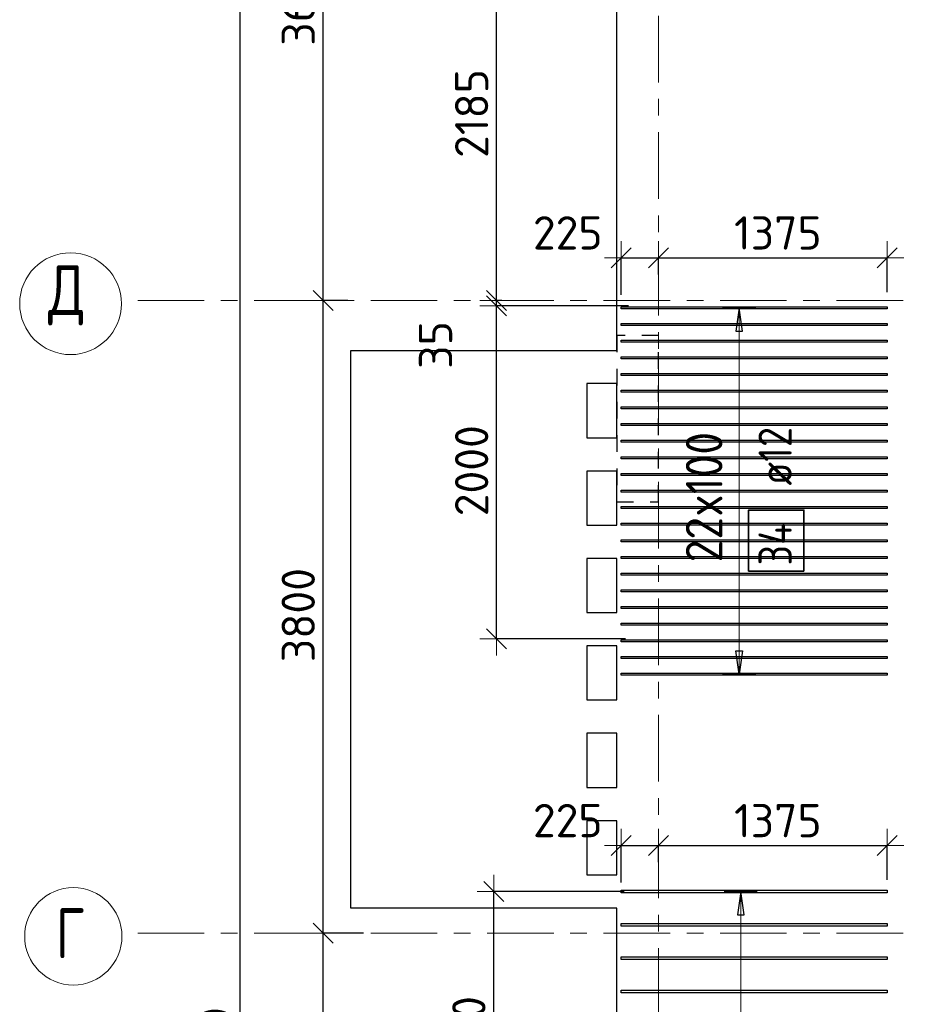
# Model space of a CAD drawing. Header units: metres. Extents: x -38 to 107, y -15 to 21.
# Tile 9 of 167: x -3.34 to 1.99, y 8.57 to 14.49. Entities that reach past the tile are written whole.
import ezdxf

# ---------------------------------------------------------------- set-up
doc = ezdxf.new("R2010")
doc.units = ezdxf.units.M
doc.header["$PDMODE"] = 65
for name, pattern in [('______11', [0.5, 0.4, -0.05, 0, -0.05]), ('______2', [0.0405, 0.03, -0.0105]), ('______5', [1.1, 0.8, -0.1, 0.1, -0.1])]:
    doc.linetypes.add(name, pattern=pattern)
for name, color, linetype, lineweight in [('XR$2$Осевая линия (1)', 7, '______5', 13), ('XR$2$Размерная линия (1)', 7, 'Continuous', 13), ('XR$4$Перекрытие (1)', 7, 'Continuous', 35), ('XR$4$Размерная линия (1)', 7, 'Continuous', 13)]:
    doc.layers.add(name, color=color, linetype=linetype, lineweight=lineweight)
doc.layers.add('XR$4$Арм.стержн.Доп. Арм верхн.зоны Х', color=7, linetype='Continuous', lineweight=35, true_color=0x8c8cff)
doc.layers.add('XR$6$Стена_ бетон несущ.', color=7, linetype='Continuous', lineweight=70, true_color=0xb4b496)
doc.styles.add('ISOCPEUR', font='txt')
doc.dimstyles.new('DIMSTYLE_2', dxfattribs={"dimtxt": 0.2, "dimasz": 0.2, "dimexe": 0, "dimexo": 0, "dimgap": 0.1, "dimtad": 2, "dimdec": 0, "dimlfac": 1000, "dimrnd": 5, "dimzin": 12, "dimdsep": 46, "dimtxsty": 'ISOCPEUR', "dimblk1": 'ALL_ML_STRICH', "dimblk2": 'ALL_ML_STRICH', "dimsah": 1, "dimcen": 0, "dimclrd": 7, "dimclre": 256, "dimclrt": 7, "dimadec": 0, "dimazin": 0, "dimtfac": 1, "dimtdec": 0, "dimtix": 1, "dimtmove": 2, "dimatfit": 3, "dimfxl": 0, "dimtzin": 0, "dimlwd": 0, "dimlwe": -3, "dimarcsym": 0})
doc.dimstyles.new('DIMSTYLE_3', dxfattribs={"dimtxt": 0.2, "dimasz": 0.2, "dimexe": 0, "dimexo": 0, "dimgap": 0.1, "dimtad": 2, "dimdec": 0, "dimlfac": 1000, "dimrnd": 5, "dimzin": 12, "dimdsep": 46, "dimtxsty": 'ISOCPEUR', "dimblk1": 'ALL_ML_STRICH', "dimblk2": 'ALL_ML_STRICH', "dimsah": 1, "dimcen": 0, "dimclrd": 7, "dimclre": 256, "dimclrt": 7, "dimadec": 0, "dimazin": 0, "dimtfac": 1, "dimtdec": 0, "dimtix": 1, "dimtmove": 2, "dimatfit": 3, "dimfxl": 0, "dimtzin": 0, "dimlwd": 0, "dimlwe": -3, "dimarcsym": 0})
doc.dimstyles.new('DIMSTYLE_33', dxfattribs={"dimtxt": 0.2, "dimasz": 0.2, "dimexe": 0, "dimexo": 0, "dimgap": 0.1, "dimtad": 2, "dimdec": 0, "dimlfac": 1000, "dimrnd": 5, "dimzin": 12, "dimdsep": 46, "dimtxsty": 'ISOCPEUR', "dimblk1": 'ALL_ML_STRICH', "dimblk2": 'ALL_ML_STRICH', "dimsah": 1, "dimcen": 0, "dimclrd": 7, "dimclre": 256, "dimclrt": 7, "dimadec": 0, "dimazin": 0, "dimtfac": 1, "dimtdec": 0, "dimtix": 1, "dimtmove": 2, "dimatfit": 3, "dimfxl": 0, "dimtvp": 1.2, "dimtzin": 0, "dimlwd": 0, "dimlwe": -3, "dimarcsym": 0})

# ---------------------------------------------------------------- blocks, each defined once
blk = doc.blocks.new('ALL_ML_STRICH')
at = {"color": 0, "linetype": 'ByBlock', "lineweight": -2}
for p, q in [((-0.3, -0.3), (0.3, 0.3)), ((0, -0.5), (0, 0.5)), ((-1, 0), (0.5, 0))]:
    blk.add_line(p, q, dxfattribs=at)
blk = doc.blocks.new('*D5')
at = {"layer": 'DEFPOINTS', "color": 7, "linetype": 'Continuous', "lineweight": 13, "transparency": 33554687}
for p in [(-1.6986, 16.4), (-2.2938, 0), (-2.0153, 0)]:
    blk.add_point(p, dxfattribs=at)
at = {"layer": 'XR$2$Размерная линия (1)', "color": 9, "linetype": 'Continuous', "lineweight": -2, "true_color": 0xc7c7c7, "transparency": 33554687}
for p, q in [((-1.7186, 16.4), (-2.0153, 16.4)), ((-2.2738, 0), (-2.0153, 0))]:
    blk.add_line(p, q, dxfattribs=at)
at = {"layer": 'XR$2$Размерная линия (1)', "color": 7, "linetype": 'Continuous', "lineweight": -2, "transparency": 33554687}
blk.add_line((-2.0153, 0), (-2.0153, 16.4), dxfattribs=at)
at = {"layer": 'XR$2$Размерная линия (1)', "color": 7, "linetype": 'Continuous', "lineweight": 13, "transparency": 33554687, "xscale": 0.2, "yscale": 0.2, "zscale": 0.2}
for p, rotation in [((-2.0153, 16.4), 90), ((-2.0153, 0), 270)]:
    blk.add_blockref('ALL_ML_STRICH', p, dxfattribs=dict(at, rotation=rotation))
at = {"layer": 'XR$2$Размерная линия (1)', "color": 7, "linetype": 'Continuous', "lineweight": 13, "transparency": 33554687, "insert": (-2.1653, 8.22), "char_height": 0.2, "width": 1, "attachment_point": 5, "rotation": 90, "style": 'ISOCPEUR'}
blk.add_mtext('\\A1;{16400}', dxfattribs=at)
blk = doc.blocks.new('*D8')
at = {"layer": 'DEFPOINTS', "color": 7, "linetype": 'Continuous', "lineweight": 13, "transparency": 33554687}
for p in [(-1.2532, 9), (-1.5153, 7.4), (-1.1719, 7.4)]:
    blk.add_point(p, dxfattribs=at)
at = {"layer": 'XR$2$Размерная линия (1)', "color": 9, "linetype": 'Continuous', "lineweight": -2, "true_color": 0xc7c7c7, "transparency": 33554687}
for p, q in [((-1.2732, 9), (-1.5153, 9)), ((-1.1919, 7.4), (-1.5153, 7.4))]:
    blk.add_line(p, q, dxfattribs=at)
at = {"layer": 'XR$2$Размерная линия (1)', "color": 7, "linetype": 'Continuous', "lineweight": -2, "transparency": 33554687}
blk.add_line((-1.5153, 7.4), (-1.5153, 9), dxfattribs=at)
at = {"layer": 'XR$2$Размерная линия (1)', "color": 7, "linetype": 'Continuous', "lineweight": 13, "transparency": 33554687, "xscale": 0.2, "yscale": 0.2, "zscale": 0.2}
for p, rotation in [((-1.5153, 9), 90), ((-1.5153, 7.4), 270)]:
    blk.add_blockref('ALL_ML_STRICH', p, dxfattribs=dict(at, rotation=rotation))
at = {"layer": 'XR$2$Размерная линия (1)', "color": 7, "linetype": 'Continuous', "lineweight": 13, "transparency": 33554687, "insert": (-1.6653, 8.23), "char_height": 0.2, "width": 0.8, "attachment_point": 5, "rotation": 90, "style": 'ISOCPEUR'}
blk.add_mtext('\\A1;{1600}', dxfattribs=at)
blk = doc.blocks.new('*D9')
at = {"layer": 'DEFPOINTS', "color": 7, "linetype": 'Continuous', "lineweight": 13, "transparency": 33554687}
for p in [(-1.3472, 12.8), (-1.5153, 9), (-1.2532, 9)]:
    blk.add_point(p, dxfattribs=at)
at = {"layer": 'XR$2$Размерная линия (1)', "color": 9, "linetype": 'Continuous', "lineweight": -2, "true_color": 0xc7c7c7, "transparency": 33554687}
for p, q in [((-1.3672, 12.8), (-1.5153, 12.8)), ((-1.2732, 9), (-1.5153, 9))]:
    blk.add_line(p, q, dxfattribs=at)
at = {"layer": 'XR$2$Размерная линия (1)', "color": 7, "linetype": 'Continuous', "lineweight": -2, "transparency": 33554687}
blk.add_line((-1.5153, 9), (-1.5153, 12.8), dxfattribs=at)
at = {"layer": 'XR$2$Размерная линия (1)', "color": 7, "linetype": 'Continuous', "lineweight": 13, "transparency": 33554687, "xscale": 0.2, "yscale": 0.2, "zscale": 0.2}
for p, rotation in [((-1.5153, 12.8), 90), ((-1.5153, 9), 270)]:
    blk.add_blockref('ALL_ML_STRICH', p, dxfattribs=dict(at, rotation=rotation))
at = {"layer": 'XR$2$Размерная линия (1)', "color": 7, "linetype": 'Continuous', "lineweight": 13, "transparency": 33554687, "insert": (-1.6653, 10.91), "char_height": 0.2, "width": 0.8, "attachment_point": 5, "rotation": 90, "style": 'ISOCPEUR'}
blk.add_mtext('\\A1;{3800}', dxfattribs=at)
blk = doc.blocks.new('*D10')
at = {"layer": 'DEFPOINTS', "color": 7, "linetype": 'Continuous', "lineweight": 13, "transparency": 33554687}
for p in [(-1.2605, 16.4), (-1.5153, 12.8), (-1.3472, 12.8)]:
    blk.add_point(p, dxfattribs=at)
at = {"layer": 'XR$2$Размерная линия (1)', "color": 9, "linetype": 'Continuous', "lineweight": -2, "true_color": 0xc7c7c7, "transparency": 33554687}
for p, q in [((-1.2805, 16.4), (-1.5153, 16.4)), ((-1.3672, 12.8), (-1.5153, 12.8))]:
    blk.add_line(p, q, dxfattribs=at)
at = {"layer": 'XR$2$Размерная линия (1)', "color": 7, "linetype": 'Continuous', "lineweight": -2, "transparency": 33554687}
blk.add_line((-1.5153, 12.8), (-1.5153, 16.4), dxfattribs=at)
at = {"layer": 'XR$2$Размерная линия (1)', "color": 7, "linetype": 'Continuous', "lineweight": 13, "transparency": 33554687, "xscale": 0.2, "yscale": 0.2, "zscale": 0.2}
for p, rotation in [((-1.5153, 16.4), 90), ((-1.5153, 12.8), 270)]:
    blk.add_blockref('ALL_ML_STRICH', p, dxfattribs=dict(at, rotation=rotation))
at = {"layer": 'XR$2$Размерная линия (1)', "color": 7, "linetype": 'Continuous', "lineweight": 13, "transparency": 33554687, "insert": (-1.6653, 14.61), "char_height": 0.2, "width": 0.8, "attachment_point": 5, "rotation": 90, "style": 'ISOCPEUR'}
blk.add_mtext('\\A1;{3600}', dxfattribs=at)
blk = doc.blocks.new('*D425')
at = {"layer": 'DEFPOINTS', "color": 7, "linetype": 'Continuous', "lineweight": 13, "transparency": 33554687}
for p in [(0.275, 13.0553), (0.5, 12.9359), (0.275, 12.8132)]:
    blk.add_point(p, dxfattribs=at)
at = {"layer": 'XR$4$Размерная линия (1)', "color": 9, "linetype": 'Continuous', "lineweight": -2, "true_color": 0xc7c7c7, "transparency": 33554687}
for p, q in [((0.275, 12.8332), (0.275, 13.0553)), ((0.5, 12.9559), (0.5, 13.0553))]:
    blk.add_line(p, q, dxfattribs=at)
at = {"layer": 'XR$4$Размерная линия (1)', "color": 7, "linetype": 'Continuous', "lineweight": -2, "transparency": 33554687}
blk.add_line((0.275, 13.0553), (0.5, 13.0553), dxfattribs=at)
at = {"layer": 'XR$4$Размерная линия (1)', "color": 7, "linetype": 'Continuous', "lineweight": 13, "transparency": 33554687, "xscale": 0.2, "yscale": 0.2, "zscale": 0.2, "rotation": 180}
blk.add_blockref('ALL_ML_STRICH', (0.275, 13.0553), dxfattribs=at)
at = {"layer": 'XR$4$Размерная линия (1)', "color": 7, "linetype": 'Continuous', "lineweight": 13, "transparency": 33554687, "xscale": 0.2, "yscale": 0.2, "zscale": 0.2}
blk.add_blockref('ALL_ML_STRICH', (0.5, 13.0553), dxfattribs=at)
at = {"layer": 'XR$4$Размерная линия (1)', "color": 7, "linetype": 'Continuous', "lineweight": 13, "transparency": 33554687, "insert": (-0.0454, 13.2059), "char_height": 0.2, "width": 0.6, "attachment_point": 5, "style": 'ISOCPEUR'}
blk.add_mtext('\\A1;{225}', dxfattribs=at)
blk = doc.blocks.new('*D426')
at = {"layer": 'DEFPOINTS', "color": 7, "linetype": 'Continuous', "lineweight": 13, "transparency": 33554687}
for p in [(0.5, 13.0553), (0.5, 12.9359), (1.875, 12.8292)]:
    blk.add_point(p, dxfattribs=at)
at = {"layer": 'XR$4$Размерная линия (1)', "color": 9, "linetype": 'Continuous', "lineweight": -2, "true_color": 0xc7c7c7, "transparency": 33554687}
for p, q in [((0.5, 12.9559), (0.5, 13.0553)), ((1.875, 12.8492), (1.875, 13.0553))]:
    blk.add_line(p, q, dxfattribs=at)
at = {"layer": 'XR$4$Размерная линия (1)', "color": 7, "linetype": 'Continuous', "lineweight": -2, "transparency": 33554687}
blk.add_line((0.5, 13.0553), (1.875, 13.0553), dxfattribs=at)
at = {"layer": 'XR$4$Размерная линия (1)', "color": 7, "linetype": 'Continuous', "lineweight": 13, "transparency": 33554687, "xscale": 0.2, "yscale": 0.2, "zscale": 0.2, "rotation": 180}
blk.add_blockref('ALL_ML_STRICH', (0.5, 13.0553), dxfattribs=at)
at = {"layer": 'XR$4$Размерная линия (1)', "color": 7, "linetype": 'Continuous', "lineweight": 13, "transparency": 33554687, "xscale": 0.2, "yscale": 0.2, "zscale": 0.2}
blk.add_blockref('ALL_ML_STRICH', (1.875, 13.0553), dxfattribs=at)
at = {"layer": 'XR$4$Размерная линия (1)', "color": 7, "linetype": 'Continuous', "lineweight": 13, "transparency": 33554687, "insert": (1.2175, 13.2053), "char_height": 0.2, "width": 0.8, "attachment_point": 5, "style": 'ISOCPEUR'}
blk.add_mtext('\\A1;{1375}', dxfattribs=at)
blk = doc.blocks.new('*D427')
at = {"layer": 'DEFPOINTS', "color": 7, "linetype": 'Continuous', "lineweight": 13, "transparency": 33554687}
for p in [(0.275, 9.5253), (0.5, 9.4059), (0.275, 9.2832)]:
    blk.add_point(p, dxfattribs=at)
at = {"layer": 'XR$4$Размерная линия (1)', "color": 9, "linetype": 'Continuous', "lineweight": -2, "true_color": 0xc7c7c7, "transparency": 33554687}
for p, q in [((0.275, 9.3032), (0.275, 9.5253)), ((0.5, 9.4259), (0.5, 9.5253))]:
    blk.add_line(p, q, dxfattribs=at)
at = {"layer": 'XR$4$Размерная линия (1)', "color": 7, "linetype": 'Continuous', "lineweight": -2, "transparency": 33554687}
blk.add_line((0.275, 9.5253), (0.5, 9.5253), dxfattribs=at)
at = {"layer": 'XR$4$Размерная линия (1)', "color": 7, "linetype": 'Continuous', "lineweight": 13, "transparency": 33554687, "xscale": 0.2, "yscale": 0.2, "zscale": 0.2, "rotation": 180}
blk.add_blockref('ALL_ML_STRICH', (0.275, 9.5253), dxfattribs=at)
at = {"layer": 'XR$4$Размерная линия (1)', "color": 7, "linetype": 'Continuous', "lineweight": 13, "transparency": 33554687, "xscale": 0.2, "yscale": 0.2, "zscale": 0.2}
blk.add_blockref('ALL_ML_STRICH', (0.5, 9.5253), dxfattribs=at)
at = {"layer": 'XR$4$Размерная линия (1)', "color": 7, "linetype": 'Continuous', "lineweight": 13, "transparency": 33554687, "insert": (-0.0454, 9.6759), "char_height": 0.2, "width": 0.6, "attachment_point": 5, "style": 'ISOCPEUR'}
blk.add_mtext('\\A1;{225}', dxfattribs=at)
blk = doc.blocks.new('*D428')
at = {"layer": 'DEFPOINTS', "color": 7, "linetype": 'Continuous', "lineweight": 13, "transparency": 33554687}
for p in [(0.5, 9.5253), (0.5, 9.4059), (1.875, 9.2992)]:
    blk.add_point(p, dxfattribs=at)
at = {"layer": 'XR$4$Размерная линия (1)', "color": 9, "linetype": 'Continuous', "lineweight": -2, "true_color": 0xc7c7c7, "transparency": 33554687}
for p, q in [((0.5, 9.4259), (0.5, 9.5253)), ((1.875, 9.3192), (1.875, 9.5253))]:
    blk.add_line(p, q, dxfattribs=at)
at = {"layer": 'XR$4$Размерная линия (1)', "color": 7, "linetype": 'Continuous', "lineweight": -2, "transparency": 33554687}
blk.add_line((0.5, 9.5253), (1.875, 9.5253), dxfattribs=at)
at = {"layer": 'XR$4$Размерная линия (1)', "color": 7, "linetype": 'Continuous', "lineweight": 13, "transparency": 33554687, "xscale": 0.2, "yscale": 0.2, "zscale": 0.2, "rotation": 180}
blk.add_blockref('ALL_ML_STRICH', (0.5, 9.5253), dxfattribs=at)
at = {"layer": 'XR$4$Размерная линия (1)', "color": 7, "linetype": 'Continuous', "lineweight": 13, "transparency": 33554687, "xscale": 0.2, "yscale": 0.2, "zscale": 0.2}
blk.add_blockref('ALL_ML_STRICH', (1.875, 9.5253), dxfattribs=at)
at = {"layer": 'XR$4$Размерная линия (1)', "color": 7, "linetype": 'Continuous', "lineweight": 13, "transparency": 33554687, "insert": (1.2175, 9.6753), "char_height": 0.2, "width": 0.8, "attachment_point": 5, "style": 'ISOCPEUR'}
blk.add_mtext('\\A1;{1375}', dxfattribs=at)
blk = doc.blocks.new('*D580')
at = {"layer": 'DEFPOINTS', "color": 7, "linetype": 'Continuous', "lineweight": 13, "transparency": 33554687}
for p in [(0.3391, 12.7673), (-0.4731, 10.7673), (0.3208, 10.7673)]:
    blk.add_point(p, dxfattribs=at)
at = {"layer": 'XR$4$Размерная линия (1)', "color": 9, "linetype": 'Continuous', "lineweight": -2, "true_color": 0xc7c7c7, "transparency": 33554687}
for p, q in [((0.3191, 12.7673), (-0.4731, 12.7673)), ((0.3008, 10.7673), (-0.4731, 10.7673))]:
    blk.add_line(p, q, dxfattribs=at)
at = {"layer": 'XR$4$Размерная линия (1)', "color": 7, "linetype": 'Continuous', "lineweight": -2, "transparency": 33554687}
blk.add_line((-0.4731, 10.7673), (-0.4731, 12.7673), dxfattribs=at)
at = {"layer": 'XR$4$Размерная линия (1)', "color": 7, "linetype": 'Continuous', "lineweight": 13, "transparency": 33554687, "xscale": 0.2, "yscale": 0.2, "zscale": 0.2}
for p, rotation in [((-0.4731, 12.7673), 90), ((-0.4731, 10.7673), 270)]:
    blk.add_blockref('ALL_ML_STRICH', p, dxfattribs=dict(at, rotation=rotation))
at = {"layer": 'XR$4$Размерная линия (1)', "color": 7, "linetype": 'Continuous', "lineweight": 13, "transparency": 33554687, "insert": (-0.6231, 11.7773), "char_height": 0.2, "width": 0.8, "attachment_point": 5, "rotation": 90, "style": 'ISOCPEUR'}
blk.add_mtext('\\A1;{2000}', dxfattribs=at)
blk = doc.blocks.new('*D581')
at = {"layer": 'DEFPOINTS', "color": 7, "linetype": 'Continuous', "lineweight": 13, "transparency": 33554687}
for p in [(-0.4218, 12.8), (-0.4731, 12.7673), (0.3391, 12.7673)]:
    blk.add_point(p, dxfattribs=at)
at = {"layer": 'XR$4$Размерная линия (1)', "color": 9, "linetype": 'Continuous', "lineweight": -2, "true_color": 0xc7c7c7, "transparency": 33554687}
for p, q in [((-0.4418, 12.8), (-0.4731, 12.8)), ((0.3191, 12.7673), (-0.4731, 12.7673))]:
    blk.add_line(p, q, dxfattribs=at)
at = {"layer": 'XR$4$Размерная линия (1)', "color": 7, "linetype": 'Continuous', "lineweight": -2, "transparency": 33554687}
blk.add_line((-0.4731, 12.7673), (-0.4731, 12.8), dxfattribs=at)
at = {"layer": 'XR$4$Размерная линия (1)', "color": 7, "linetype": 'Continuous', "lineweight": 13, "transparency": 33554687, "xscale": 0.2, "yscale": 0.2, "zscale": 0.2}
for p, rotation in [((-0.4731, 12.7673), 270), ((-0.4731, 12.8), 90)]:
    blk.add_blockref('ALL_ML_STRICH', p, dxfattribs=dict(at, rotation=rotation))
at = {"layer": 'XR$4$Размерная линия (1)', "color": 7, "linetype": 'Continuous', "lineweight": 13, "transparency": 33554687, "insert": (-0.84, 12.5323), "char_height": 0.2, "width": 0.4, "attachment_point": 5, "rotation": 90, "style": 'ISOCPEUR'}
blk.add_mtext('\\A1;{35}', dxfattribs=at)
blk = doc.blocks.new('*D582')
at = {"layer": 'DEFPOINTS', "color": 7, "linetype": 'Continuous', "lineweight": 13, "transparency": 33554687}
for p in [(0.2935, 14.9856), (-0.4731, 12.8), (-0.4218, 12.8)]:
    blk.add_point(p, dxfattribs=at)
at = {"layer": 'XR$4$Размерная линия (1)', "color": 9, "linetype": 'Continuous', "lineweight": -2, "true_color": 0xc7c7c7, "transparency": 33554687}
for p, q in [((0.2735, 14.9856), (-0.4731, 14.9856)), ((-0.4418, 12.8), (-0.4731, 12.8))]:
    blk.add_line(p, q, dxfattribs=at)
at = {"layer": 'XR$4$Размерная линия (1)', "color": 7, "linetype": 'Continuous', "lineweight": -2, "transparency": 33554687}
blk.add_line((-0.4731, 12.8), (-0.4731, 14.9856), dxfattribs=at)
at = {"layer": 'XR$4$Размерная линия (1)', "color": 7, "linetype": 'Continuous', "lineweight": 13, "transparency": 33554687, "xscale": 0.2, "yscale": 0.2, "zscale": 0.2}
for p, rotation in [((-0.4731, 14.9856), 90), ((-0.4731, 12.8), 270)]:
    blk.add_blockref('ALL_ML_STRICH', p, dxfattribs=dict(at, rotation=rotation))
at = {"layer": 'XR$4$Размерная линия (1)', "color": 7, "linetype": 'Continuous', "lineweight": 13, "transparency": 33554687, "insert": (-0.6231, 13.9228), "char_height": 0.2, "width": 0.8, "attachment_point": 5, "rotation": 90, "style": 'ISOCPEUR'}
blk.add_mtext('\\A1;{2185}', dxfattribs=at)
blk = doc.blocks.new('*D592')
at = {"layer": 'DEFPOINTS', "color": 7, "linetype": 'Continuous', "lineweight": 13, "transparency": 33554687}
for p in [(0.3133, 9.2497), (-0.4897, 7.4), (-0.2514, 7.4)]:
    blk.add_point(p, dxfattribs=at)
at = {"layer": 'XR$4$Размерная линия (1)', "color": 9, "linetype": 'Continuous', "lineweight": -2, "true_color": 0xc7c7c7, "transparency": 33554687}
for p, q in [((0.2933, 9.2497), (-0.4897, 9.2497)), ((-0.2714, 7.4), (-0.4897, 7.4))]:
    blk.add_line(p, q, dxfattribs=at)
at = {"layer": 'XR$4$Размерная линия (1)', "color": 7, "linetype": 'Continuous', "lineweight": -2, "transparency": 33554687}
blk.add_line((-0.4897, 7.4), (-0.4897, 9.2497), dxfattribs=at)
at = {"layer": 'XR$4$Размерная линия (1)', "color": 7, "linetype": 'Continuous', "lineweight": 13, "transparency": 33554687, "xscale": 0.2, "yscale": 0.2, "zscale": 0.2}
for p, rotation in [((-0.4897, 9.2497), 90), ((-0.4897, 7.4), 270)]:
    blk.add_blockref('ALL_ML_STRICH', p, dxfattribs=dict(at, rotation=rotation))
at = {"layer": 'XR$4$Размерная линия (1)', "color": 7, "linetype": 'Continuous', "lineweight": 13, "transparency": 33554687, "insert": (-0.6397, 8.3549), "char_height": 0.2, "width": 0.8, "attachment_point": 5, "rotation": 90, "style": 'ISOCPEUR'}
blk.add_mtext('\\A1;{1850}', dxfattribs=at)

msp = doc.modelspace()

# ---------------------------------------------------------------- linework, layer by layer
at = {"layer": 'XR$2$Осевая линия (1)', "color": 253, "linetype": '______11', "lineweight": 13, "true_color": 0xa0a0a0, "transparency": 33554687}
for p, q in [((0.5, -3.39), (0.5, 19.78)), ((-2.63, 12.8), (62.6, 12.8)), ((-2.63, 9), (62.6, 9))]:
    msp.add_line(p, q, dxfattribs=at)
at = {"layer": 'XR$2$Осевая линия (1)', "color": 7, "linetype": 'Continuous', "lineweight": 13, "transparency": 33554687}
for centre, radius in [((-3.0342, 12.7805), 0.3058), ((-3.0176, 8.9805), 0.2924)]:
    msp.add_circle(centre, radius, dxfattribs=at)
at = {"layer": 'XR$4$Арм.стержн.Доп. Арм верхн.зоны Х', "color": 253, "linetype": 'Continuous', "lineweight": -3, "true_color": 0xa0a0a0, "transparency": 33554687}
for p, q in [((0.9844, 12.7553), (0.8844, 12.7553)), ((0.9844, 12.7553), (1.0844, 12.7553)), ((0.9844, 10.5553), (0.8844, 10.5553)), ((0.9844, 10.5553), (1.0844, 10.5553)), ((0.9941, 9.2497), (0.8941, 9.2497)), ((0.9941, 9.2497), (1.0941, 9.2497))]:
    msp.add_line(p, q, dxfattribs=at)
at = {"layer": 'XR$4$Арм.стержн.Доп. Арм верхн.зоны Х', "color": 7, "linetype": 'Continuous', "lineweight": 25, "transparency": 33554687}
for p, q in [((0.9844, 12.7553), (0.9644, 12.6153)), ((1.0044, 12.6153), (0.9844, 12.7553)), ((0.9644, 12.6153), (1.0044, 12.6153)), ((0.9844, 10.5553), (0.9644, 10.6953)), ((0.9644, 10.6953), (1.0044, 10.6953)), ((1.0044, 10.6953), (0.9844, 10.5553)), ((0.9941, 9.2497), (0.9741, 9.1097)), ((1.0141, 9.1097), (0.9941, 9.2497)), ((0.9741, 9.1097), (1.0141, 9.1097))]:
    msp.add_line(p, q, dxfattribs=at)
at = {"layer": 'XR$4$Арм.стержн.Доп. Арм верхн.зоны Х', "color": 7, "linetype": 'Continuous', "lineweight": 13, "transparency": 33554687}
for p, q in [((0.9844, 12.7553), (0.9844, 12.7553)), ((0.9844, 10.5553), (0.9844, 12.7553)), ((0.9844, 10.5553), (0.9844, 10.5553)), ((0.9941, 9.2497), (0.9941, 9.2497)), ((0.9941, 6.2497), (0.9941, 9.2497))]:
    msp.add_line(p, q, dxfattribs=at)
at = {"layer": 'XR$4$Арм.стержн.Доп. Арм верхн.зоны Х', "color": 34, "linetype": 'Continuous', "lineweight": 25, "transparency": 33554687}
for points in [[(0.275, 12.7613), (1.875, 12.7613), (1.875, 12.7493), (0.275, 12.7493), (0.275, 12.7613)], [(0.275, 12.6613), (1.875, 12.6613), (1.875, 12.6493), (0.275, 12.6493), (0.275, 12.6613)], [(0.275, 12.5613), (1.875, 12.5613), (1.875, 12.5493), (0.275, 12.5493), (0.275, 12.5613)], [(0.275, 12.4613), (1.875, 12.4613), (1.875, 12.4493), (0.275, 12.4493), (0.275, 12.4613)], [(0.275, 12.3613), (1.875, 12.3613), (1.875, 12.3493), (0.275, 12.3493), (0.275, 12.3613)], [(0.275, 12.2613), (1.875, 12.2613), (1.875, 12.2493), (0.275, 12.2493), (0.275, 12.2613)], [(0.275, 12.1613), (1.875, 12.1613), (1.875, 12.1493), (0.275, 12.1493), (0.275, 12.1613)], [(0.275, 12.0613), (1.875, 12.0613), (1.875, 12.0493), (0.275, 12.0493), (0.275, 12.0613)], [(0.275, 11.9613), (1.875, 11.9613), (1.875, 11.9493), (0.275, 11.9493), (0.275, 11.9613)], [(0.275, 11.8613), (1.875, 11.8613), (1.875, 11.8493), (0.275, 11.8493), (0.275, 11.8613)], [(0.275, 11.7613), (1.875, 11.7613), (1.875, 11.7493), (0.275, 11.7493), (0.275, 11.7613)], [(0.275, 11.6613), (1.875, 11.6613), (1.875, 11.6493), (0.275, 11.6493), (0.275, 11.6613)], [(0.275, 11.5613), (1.875, 11.5613), (1.875, 11.5493), (0.275, 11.5493), (0.275, 11.5613)], [(0.275, 11.4613), (1.875, 11.4613), (1.875, 11.4493), (0.275, 11.4493), (0.275, 11.4613)], [(0.275, 11.3613), (1.875, 11.3613), (1.875, 11.3493), (0.275, 11.3493), (0.275, 11.3613)], [(0.275, 11.2613), (1.875, 11.2613), (1.875, 11.2493), (0.275, 11.2493), (0.275, 11.2613)], [(0.275, 11.1613), (1.875, 11.1613), (1.875, 11.1493), (0.275, 11.1493), (0.275, 11.1613)], [(0.275, 11.0613), (1.875, 11.0613), (1.875, 11.0493), (0.275, 11.0493), (0.275, 11.0613)], [(0.275, 10.9613), (1.875, 10.9613), (1.875, 10.9493), (0.275, 10.9493), (0.275, 10.9613)], [(0.275, 10.8613), (1.875, 10.8613), (1.875, 10.8493), (0.275, 10.8493), (0.275, 10.8613)], [(0.275, 10.7613), (1.875, 10.7613), (1.875, 10.7493), (0.275, 10.7493), (0.275, 10.7613)], [(0.275, 10.6613), (1.875, 10.6613), (1.875, 10.6493), (0.275, 10.6493), (0.275, 10.6613)], [(0.275, 10.5613), (1.875, 10.5613), (1.875, 10.5493), (0.275, 10.5493), (0.275, 10.5613)]]:
    msp.add_lwpolyline(points, dxfattribs=at)
at = {"layer": 'XR$4$Арм.стержн.Доп. Арм верхн.зоны Х', "color": 7, "linetype": 'Continuous', "lineweight": 35, "transparency": 33554687}
msp.add_lwpolyline([(1.3747, 11.1746), (1.3747, 11.5412), (1.0414, 11.5412), (1.0414, 11.1746), (1.3747, 11.1746)], dxfattribs=at)
at = {"layer": 'XR$4$Арм.стержн.Доп. Арм верхн.зоны Х', "color": 7, "linetype": 'Continuous', "lineweight": 25, "transparency": 33554687}
for points in [[(0.275, 9.2577), (1.875, 9.2577), (1.875, 9.2417), (0.275, 9.2417), (0.275, 9.2577)], [(0.275, 9.0577), (1.875, 9.0577), (1.875, 9.0417), (0.275, 9.0417), (0.275, 9.0577)], [(0.275, 8.8577), (1.875, 8.8577), (1.875, 8.8417), (0.275, 8.8417), (0.275, 8.8577)], [(0.275, 8.6577), (1.875, 8.6577), (1.875, 8.6417), (0.275, 8.6417), (0.275, 8.6577)]]:
    msp.add_lwpolyline(points, dxfattribs=at)
at = {"layer": 'XR$4$Перекрытие (1)', "color": 7, "linetype": 'Continuous', "lineweight": 25, "transparency": 33554687}
for p, q in [((0.25, 12.5002), (0.25, 16.6502)), ((-1.35, 9.1502), (-1.35, 12.5002)), ((-1.35, 12.5002), (0.07, 12.5002)), ((0.07, 12.5002), (0.25, 12.5002)), ((0.07, 12.3002), (0.07, 11.9752)), ((0.25, 12.3002), (0.07, 12.3002)), ((0.25, 11.9752), (0.25, 12.3002)), ((0.07, 11.9752), (0.25, 11.9752)), ((0.07, 11.7752), (0.07, 11.4502)), ((0.25, 11.7752), (0.07, 11.7752)), ((0.25, 11.4502), (0.25, 11.7752)), ((0.07, 11.4502), (0.25, 11.4502)), ((0.07, 11.2502), (0.07, 10.9252)), ((0.25, 11.2502), (0.07, 11.2502)), ((0.25, 10.9252), (0.25, 11.2502)), ((0.07, 10.9252), (0.25, 10.9252)), ((0.25, 10.7252), (0.07, 10.7252)), ((0.07, 10.7252), (0.07, 10.4002)), ((0.25, 10.4002), (0.25, 10.7252)), ((0.07, 10.4002), (0.25, 10.4002)), ((0.07, 10.2002), (0.07, 9.8752)), ((0.25, 10.2002), (0.07, 10.2002)), ((0.25, 9.8752), (0.25, 10.2002)), ((0.07, 9.8752), (0.25, 9.8752)), ((0.25, 9.6752), (0.07, 9.6752)), ((0.07, 9.6752), (0.07, 9.3502)), ((0.25, 9.3502), (0.25, 9.6752)), ((0.07, 9.3502), (0.25, 9.3502)), ((0.07, 9.1502), (-1.35, 9.1502)), ((0.25, 9.1502), (0.07, 9.1502)), ((0.25, -0.2498), (0.25, 9.1502))]:
    msp.add_line(p, q, dxfattribs=at)
at = {"layer": 'XR$6$Стена_ бетон несущ.', "color": 253, "linetype": '______2', "lineweight": -3, "true_color": 0xa0a0a0, "transparency": 33554687}
for p, q in [((0.5, 12.59), (0.25, 12.59)), ((0.25, 12.59), (0.25, 11.59)), ((0.5, 11.59), (0.5, 12.59)), ((0.25, 11.59), (0.5, 11.59))]:
    msp.add_line(p, q, dxfattribs=at)

# ---------------------------------------------------------------- texts
at = {"layer": 'XR$2$Осевая линия (1)', "color": 7, "linetype": 'Continuous', "lineweight": 13, "transparency": 33554687, "char_height": 0.3, "attachment_point": 7, "style": 'ISOCPEUR'}
for s, insert, width in [('\\W0.82;Д', (-3.1692, 12.65), 0.392646), ('\\W0.78;Г', (-3.1226, 8.85), 0.326407)]:
    msp.add_mtext(s, dxfattribs=dict(at, insert=insert, width=width))
at = {"layer": 'XR$4$Арм.стержн.Доп. Арм верхн.зоны Х', "color": 7, "linetype": 'Continuous', "lineweight": 13, "transparency": 33554687, "insert": (0.8844, 11.2263), "char_height": 0.22, "width": 0.979318, "attachment_point": 7, "rotation": 90, "style": 'ISOCPEUR'}
msp.add_mtext('\\W0.91;22x100', dxfattribs=at)
at = {"layer": 'XR$4$Арм.стержн.Доп. Арм верхн.зоны Х', "color": 7, "linetype": 'Continuous', "lineweight": 25, "transparency": 33554687, "char_height": 0.2, "attachment_point": 7, "rotation": 90, "style": 'ISOCPEUR'}
for s, insert, width in [('\\W0.89; ø12 ', (1.3014, 11.5746), 0.749105), ('\\W0.88;34', (1.3014, 11.2079), 0.387995)]:
    msp.add_mtext(s, dxfattribs=dict(at, insert=insert, width=width))

# ---------------------------------------------------------------- dimensions: what is measured, and where the dimension line sits
at = {"layer": 'XR$2$Размерная линия (1)', "color": 7, "linetype": 'Continuous', "lineweight": 13, "transparency": 33554687}
for base, p1, p2, dimstyle, picture, middle in [((-2.0153, 16.4), (-2.2738, 0), (-1.7186, 16.4), 'DIMSTYLE_2', '*D5', (-2.1653, 8.22)), ((-1.5153, 16.4), (-1.3672, 12.8), (-1.2805, 16.4), 'DIMSTYLE_3', '*D10', (-1.6653, 14.61)), ((-1.5153, 12.8), (-1.2732, 9), (-1.3672, 12.8), 'DIMSTYLE_3', '*D9', (-1.6653, 10.91)), ((-1.5153, 9), (-1.1919, 7.4), (-1.2732, 9), 'DIMSTYLE_3', '*D8', (-1.6653, 8.23))]:
    dim = msp.add_linear_dim(base=base, p1=p1, p2=p2, angle=90, dimstyle=dimstyle, override={"dimpost": '<>', "dimclrd": 7, "dimclre": 9, "dimclrt": 7, "dimlwd": 0, "dimlwe": 65533}, dxfattribs=at)
    dim.commit()
    dim.dimension.update_dxf_attribs({"geometry": picture, "text_midpoint": middle, "dimtype": 160})
at = {"layer": 'XR$4$Размерная линия (1)', "color": 7, "linetype": 'Continuous', "lineweight": 13, "transparency": 33554687}
for base, p1, p2, dimstyle, picture, middle in [((-0.4731, 14.9856), (-0.4418, 12.8), (0.2735, 14.9856), 'DIMSTYLE_3', '*D582', (-0.6231, 13.9228)), ((-0.4731, 12.8), (0.3191, 12.7673), (-0.4418, 12.8), 'DIMSTYLE_33', '*D581', (-0.84, 12.5323)), ((-0.4731, 12.7673), (0.3008, 10.7673), (0.3191, 12.7673), 'DIMSTYLE_3', '*D580', (-0.6231, 11.7773)), ((-0.4897, 9.2497), (-0.2714, 7.4), (0.2933, 9.2497), 'DIMSTYLE_3', '*D592', (-0.6397, 8.3549))]:
    dim = msp.add_linear_dim(base=base, p1=p1, p2=p2, angle=90, dimstyle=dimstyle, override={"dimpost": '<>', "dimclrd": 7, "dimclre": 9, "dimclrt": 7, "dimlwd": 0, "dimlwe": 65533}, dxfattribs=at)
    dim.commit()
    dim.dimension.update_dxf_attribs({"geometry": picture, "text_midpoint": middle, "dimtype": 160})
for base, p1, p2, dimstyle, picture, middle in [((0.5, 13.0553), (0.275, 12.8332), (0.5, 12.9559), 'DIMSTYLE_33', '*D425', (-0.0454, 13.2059)), ((1.875, 13.0553), (0.5, 12.9559), (1.875, 12.8492), 'DIMSTYLE_3', '*D426', (1.2175, 13.2053)), ((0.5, 9.5253), (0.275, 9.3032), (0.5, 9.4259), 'DIMSTYLE_33', '*D427', (-0.0454, 9.6759)), ((1.875, 9.5253), (0.5, 9.4259), (1.875, 9.3192), 'DIMSTYLE_3', '*D428', (1.2175, 9.6753))]:
    dim = msp.add_linear_dim(base=base, p1=p1, p2=p2, dimstyle=dimstyle, override={"dimpost": '<>', "dimclrd": 7, "dimclre": 9, "dimclrt": 7, "dimlwd": 0, "dimlwe": 65533}, dxfattribs=at)
    dim.commit()
    dim.dimension.update_dxf_attribs({"geometry": picture, "text_midpoint": middle, "dimtype": 160})

doc.saveas('drawing.dxf')
